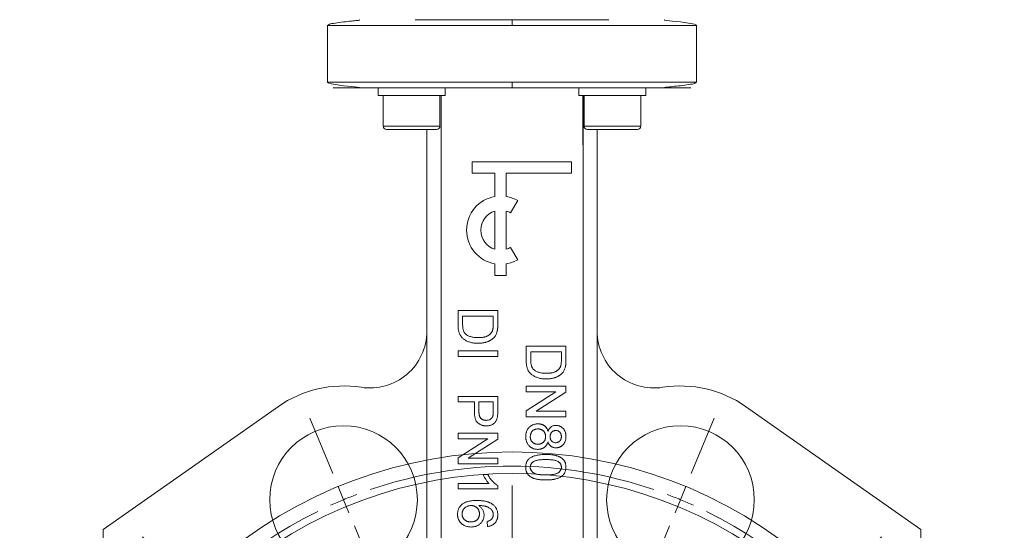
# Model space of a CAD drawing. Header units: millimetres. Extents: x 133 to 1049, y -79 to 877.
# Tile 8 of 28: x 212 to 386, y 525 to 614. Entities that reach past the tile are written whole.
import ezdxf

# ---------------------------------------------------------------- set-up
doc = ezdxf.new("R2010")
doc.units = ezdxf.units.MM

# ---------------------------------------------------------------- blocks, each defined once
blk = doc.blocks.new('SW_CENTERMARKSYMBOL_0')
at = {"color": 0, "linetype": 'Continuous', "lineweight": 0}
for p, q in [((-1.91, 4.62), (-5.93, 14.32)), ((61.23, 4.62), (65.25, 14.32)), ((0, 0), (-0.96, 2.31)), ((29.66, -66.6), (29.66, 2.5)), ((59.32, 0), (60.27, 2.31)), ((0, 0), (0.96, -2.31)), ((59.32, 0), (58.36, -2.31)), ((1.91, -4.62), (5.93, -14.32)), ((57.4, -4.62), (53.38, -14.32)), ((-30.45, -11.5), (-35.4, -6.55)), ((89.76, -11.5), (94.71, -6.55)), ((-27.76, -14.18), (-33.06, -8.88)), ((87.08, -14.18), (92.38, -8.88)), ((-26.91, -15.03), (-28.68, -13.26)), ((86.23, -15.03), (87.99, -13.26)), ((-26.91, -15.03), (-25.14, -16.8)), ((86.23, -15.03), (84.46, -16.8)), ((-24.22, -17.72), (-25.99, -15.95)), ((83.54, -17.72), (85.31, -15.95)), ((-24.22, -17.72), (-22.46, -19.49)), ((-23.38, -18.57), (-18.43, -23.52)), ((82.69, -18.57), (77.74, -23.52)), ((83.54, -17.72), (81.77, -19.49)), ((-20.69, -21.25), (-15.38, -26.56)), ((80, -21.25), (74.7, -26.56)), ((29.66, -71.6), (29.66, -69.1)), ((24.66, -71.6), (-44.44, -71.6)), ((29.66, -71.6), (27.16, -71.6)), ((29.66, -71.6), (29.66, -74.1)), ((29.66, -71.6), (32.16, -71.6)), ((34.66, -71.6), (103.76, -71.6)), ((29.66, -76.6), (29.66, -145.7)), ((-20.69, -121.95), (-15.38, -116.64)), ((80, -121.95), (74.7, -116.64)), ((-23.38, -124.63), (-18.43, -119.68)), ((82.69, -124.63), (77.74, -119.68)), ((-24.22, -125.48), (-22.46, -123.71)), ((83.54, -125.48), (81.77, -123.71)), ((-26.91, -128.17), (-25.14, -126.4)), ((-24.22, -125.48), (-25.99, -127.25)), ((83.54, -125.48), (85.31, -127.25)), ((86.23, -128.17), (84.46, -126.4)), ((-26.91, -128.17), (-28.68, -129.94)), ((86.23, -128.17), (87.99, -129.94)), ((-27.76, -129.02), (-33.06, -134.32)), ((1.91, -138.58), (5.93, -128.88)), ((57.4, -138.58), (53.38, -128.88)), ((87.08, -129.02), (92.38, -134.32)), ((-30.45, -131.7), (-35.4, -136.65)), ((89.76, -131.7), (94.71, -136.65)), ((0, -143.2), (0.96, -140.89)), ((59.32, -143.2), (58.36, -140.89)), ((0, -143.2), (-0.96, -145.51)), ((59.32, -143.2), (60.27, -145.51)), ((-1.91, -147.82), (-5.93, -157.52)), ((61.23, -147.82), (65.25, -157.52))]:
    blk.add_line(p, q, dxfattribs=at)
for radius, start, end in [(80, 48.581, 131.419), (77.5, 71.1965, 108.8035), (76.2, 48.7596, 131.2404), (77.5, 110.6517, 112.5), (77.5, 67.5, 69.3483), (77.5, 112.5, 114.3483), (77.5, 65.6517, 67.5), (77.5, 116.1965, 243.8035), (77.5, 296.1965, 63.8035), (80, 133.2095, 135), (80, 45, 46.7905), (80, 135, 136.7905), (80, 43.2095, 45), (76.2, 133.1202, 135), (76.2, 45, 46.8798), (80, 138.581, 221.419), (76.2, 135, 136.8798), (76.2, 43.1202, 45), (80, 318.581, 41.419), (76.2, 138.7596, 221.2404), (76.2, 318.7596, 41.2404), (76.2, 223.1202, 225), (76.2, 315, 316.8798), (80, 223.2095, 225), (76.2, 225, 226.8798), (76.2, 313.1202, 315), (80, 315, 316.7905), (80, 225, 226.7905), (80, 313.2095, 315), (76.2, 228.7596, 311.2404), (80, 228.581, 311.419), (77.5, 245.6517, 247.5), (77.5, 247.5, 249.3483), (77.5, 290.6517, 292.5), (77.5, 292.5, 294.3483), (77.5, 251.1965, 288.8035)]:
    blk.add_arc((29.66, -71.6), radius, start, end, dxfattribs=at)

msp = doc.modelspace()

# ---------------------------------------------------------------- linework, layer by layer
at = {"color": 7, "linetype": 'Continuous', "lineweight": 15}
for p, q in [((266.97, 613.56), (266.66, 613.39)), ((266.66, 613.39), (266.66, 603.39)), ((331.66, 613.39), (331.4, 613.53)), ((331.66, 603.39), (331.66, 613.39)), ((266.66, 603.39), (266.92, 603.25)), ((331.34, 603.22), (331.66, 603.39)), ((275.58, 602.39), (275.58, 601.09)), ((287.37, 602.39), (275.58, 602.39)), ((287.37, 602.39), (287.37, 601.09)), ((310.94, 602.39), (310.94, 601.09)), ((322.73, 602.39), (310.94, 602.39)), ((322.73, 602.39), (322.73, 601.09)), ((287.37, 601.09), (275.58, 601.09)), ((276.48, 601.09), (276.48, 595.69)), ((286.48, 595.69), (286.48, 601.09)), ((286.66, 601.09), (286.66, 592.39)), ((286.69, 592.39), (286.69, 601.09)), ((322.73, 601.09), (310.94, 601.09)), ((311.63, 601.09), (311.63, 592.39)), ((311.66, 592.39), (311.66, 601.09)), ((311.84, 601.09), (311.84, 595.69)), ((321.84, 595.69), (321.84, 601.09)), ((285.88, 595.09), (277.08, 595.09)), ((284.16, 595.09), (284.16, 559.63)), ((321.24, 595.09), (312.44, 595.09)), ((314.16, 595.09), (314.16, 559.63)), ((286.66, 519.08), (286.66, 592.39)), ((286.66, 592.39), (286.69, 592.39)), ((311.63, 592.39), (311.66, 592.39)), ((311.66, 592.39), (311.66, 519.08)), ((309.66, 589.39), (292.16, 589.39)), ((292.16, 589.39), (292.16, 587.39)), ((309.66, 587.39), (309.66, 589.39)), ((292.16, 587.39), (296.16, 587.39)), ((296.16, 587.39), (296.16, 583.31)), ((298.16, 587.39), (309.66, 587.39)), ((298.16, 583.31), (298.16, 587.39)), ((298.91, 580.42), (300.16, 582.59)), ((296.16, 580.74), (296.16, 574.04)), ((298.16, 574.04), (298.16, 580.74)), ((300.16, 572.19), (298.91, 574.36)), ((296.16, 571.47), (296.16, 569.39)), ((298.16, 569.39), (298.16, 571.47)), ((296.16, 569.39), (298.16, 569.39)), ((289.66, 560.73), (289.66, 563.24)), ((289.66, 563.24), (296.66, 563.24)), ((290.47, 560.81), (290.47, 562.25)), ((290.47, 562.25), (295.85, 562.25)), ((295.85, 562.25), (295.85, 560.83)), ((296.66, 563.24), (296.66, 560.84)), ((284.16, 518.69), (284.16, 559.63)), ((314.16, 559.63), (314.16, 518.69)), ((301.66, 554.46), (301.66, 556.97)), ((301.66, 556.97), (308.66, 556.97)), ((308.66, 556.97), (308.66, 554.57)), ((289.66, 555.16), (289.66, 556.15)), ((289.66, 556.15), (296.66, 556.15)), ((296.66, 555.16), (289.66, 555.16)), ((296.66, 556.15), (296.66, 555.16)), ((302.47, 555.98), (307.85, 555.98)), ((302.47, 554.54), (302.47, 555.98)), ((307.85, 555.98), (307.85, 554.56)), ((301.66, 548.98), (301.66, 549.97)), ((301.66, 549.97), (308.66, 549.97)), ((308.66, 549.97), (308.66, 548.92)), ((289.66, 547.17), (289.66, 548.16)), ((289.66, 548.16), (296.66, 548.16)), ((296.66, 548.16), (296.66, 545.59)), ((301.66, 545.62), (306.88, 548.98)), ((306.88, 548.98), (301.66, 548.98)), ((308.66, 548.92), (303.44, 545.57)), ((258.03, 546.37), (227.16, 524.76)), ((292.53, 547.17), (289.66, 547.17)), ((292.53, 545.46), (292.53, 547.17)), ((293.34, 547.17), (295.85, 547.17)), ((293.34, 545.48), (293.34, 547.17)), ((295.85, 547.17), (295.85, 545.5)), ((340.29, 546.37), (371.16, 524.76)), ((301.66, 544.58), (301.66, 545.62)), ((308.66, 544.58), (301.66, 544.58)), ((303.44, 545.57), (308.66, 545.57)), ((308.66, 545.57), (308.66, 544.58)), ((289.66, 540.71), (289.66, 541.7)), ((289.66, 541.7), (296.66, 541.7)), ((296.66, 541.7), (296.66, 540.65)), ((289.66, 537.36), (294.88, 540.71)), ((294.88, 540.71), (289.66, 540.71)), ((296.66, 540.65), (291.44, 537.3)), ((289.66, 536.31), (289.66, 537.36)), ((296.66, 536.31), (289.66, 536.31)), ((291.44, 537.3), (296.66, 537.3)), ((296.66, 537.3), (296.66, 536.31)), ((294.08, 534.43), (294.91, 534.43)), ((289.66, 532.81), (295.11, 532.81)), ((289.66, 531.91), (289.66, 532.81)), ((296.66, 531.91), (296.66, 532.49)), ((296.66, 531.91), (289.66, 531.91)), ((294.86, 525.27), (294.77, 526.17)), ((227.16, 524.76), (227.16, 507.25)), ((371.16, 524.76), (371.16, 507.25))]:
    msp.add_line(p, q, dxfattribs=at)
at = {"color": 8, "linetype": 'Continuous', "lineweight": 15}
for p, q in [((266.66, 613.39), (299.16, 613.39)), ((299.16, 613.39), (331.66, 613.39)), ((299.16, 603.39), (266.66, 603.39)), ((331.66, 603.39), (299.16, 603.39)), ((276.48, 595.69), (286.48, 595.69)), ((311.84, 595.69), (321.84, 595.69))]:
    msp.add_line(p, q, dxfattribs=at)
at = {"color": 7, "linetype": 'Continuous', "lineweight": 15, "flags": 128}
for points in [[(331.28, 613.6), (330.23, 613.8), (328.82, 613.99), (327.4, 614.15), (326.36, 614.26), (326.07, 614.3), (326.03, 614.3), (326.01, 614.31), (326, 614.31), (325.99, 614.31), (325.99, 614.32), (325.98, 614.32), (325.98, 614.32), (325.98, 614.32), (325.98, 614.32), (325.98, 614.33), (325.99, 614.33), (326.01, 614.34), (326.07, 614.34), (326.07, 614.34)], [(267.04, 603.18), (268.08, 602.97), (269.5, 602.79), (270.92, 602.63), (271.96, 602.52), (272.25, 602.48), (272.29, 602.47), (272.31, 602.47), (272.32, 602.47), (272.33, 602.46), (272.33, 602.46), (272.33, 602.46), (272.34, 602.46), (272.34, 602.46), (272.34, 602.45), (272.34, 602.45), (272.33, 602.45), (272.31, 602.44), (272.25, 602.44), (272.25, 602.44)]]:
    msp.add_lwpolyline(points, dxfattribs=at)
at = {"color": 7, "linetype": 'Continuous', "lineweight": 15}
for centre in [(269.5, 529.99), (328.82, 529.99)]:
    msp.add_circle(centre, 13, dxfattribs=at)
for centre, radius, start, end in [((277.08, 595.69), 0.6, 180, 270), ((285.88, 595.69), 0.6, 270, 0), ((312.44, 595.69), 0.6, 180, 270), ((321.24, 595.69), 0.6, 270, 0), ((297.16, 577.39), 6, 99.5941, 260.4059), ((297.16, 577.39), 6, 60, 80.4059), ((297.16, 577.39), 3.5, 106.6015, 253.3985), ((297.16, 577.39), 3.5, 60, 73.3985), ((297.16, 577.39), 3.5, 286.6015, 300), ((297.16, 577.39), 6, 279.5941, 300), ((274.16, 559.63), 10, 261.0678, 0), ((324.16, 559.63), 10, 180, 278.9322), ((269.5, 529.99), 20, 81.0678, 125), ((328.82, 529.99), 20, 55, 98.9322)]:
    msp.add_arc(centre, radius, start, end, dxfattribs=at)
for points, knots in [([(272.27, 614.34), (272.28, 614.34), (272.31, 614.34), (272.33, 614.33), (272.34, 614.33), (272.34, 614.32), (272.34, 614.32), (272.34, 614.32), (272.33, 614.32), (272.33, 614.32), (272.33, 614.31), (272.32, 614.31), (272.3, 614.31), (272.28, 614.3), (272.15, 614.28), (271.66, 614.22), (270.68, 614.12), (269.3, 613.98), (267.96, 613.79), (267.11, 613.65), (266.99, 613.57), (266.97, 613.56)], [0, 0, 0, 0, 0.006276, 0.011214, 0.014554, 0.015681, 0.01613, 0.016517, 0.016864, 0.017197, 0.017546, 0.017936, 0.018905, 0.020958, 0.023804, 0.052714, 0.176013, 0.375624, 0.636818, 0.942007, 1, 1, 1, 1]), ([(282.12, 614.39), (282.62, 614.39), (284.16, 614.39), (286.93, 614.39), (290.21, 614.39), (293.35, 614.39), (296.3, 614.39), (298.23, 614.39), (299.16, 614.39)], [0, 0, 0, 0, 0.100607, 0.309805, 0.504547, 0.679837, 0.845058, 1, 1, 1, 1]), ([(299.16, 614.39), (299.16, 614.39), (299.16, 614.37), (299.16, 614.27), (299.16, 614.19), (299.16, 614), (299.16, 613.88), (299.16, 613.63), (299.16, 613.51), (299.16, 613.39)], [0, 0, 0, 0, 0.25, 0.25, 0.5, 0.5, 0.75, 0.75, 1, 1, 1, 1]), ([(299.16, 614.39), (300.09, 614.39), (302.02, 614.39), (304.97, 614.39), (308.11, 614.39), (311.39, 614.39), (314.16, 614.39), (315.7, 614.39), (316.2, 614.39)], [0, 0, 0, 0, 0.15493, 0.320137, 0.495452, 0.69017, 0.899367, 1, 1, 1, 1]), ([(299.16, 603.39), (299.16, 603.27), (299.16, 603.14), (299.16, 602.9), (299.16, 602.78), (299.16, 602.58), (299.16, 602.51), (299.16, 602.41), (299.16, 602.39), (299.16, 602.39)], [0, 0, 0, 0, 0.25, 0.25, 0.5, 0.5, 0.75, 0.75, 1, 1, 1, 1]), ([(299.16, 602.39), (297.68, 602.39), (296.1, 602.39), (292.74, 602.39), (290.96, 602.39), (287.27, 602.39), (285.36, 602.39), (281.52, 602.39), (279.6, 602.39), (276.87, 602.39), (275.99, 602.39), (274.3, 602.39), (273.5, 602.39), (272.02, 602.39), (271.34, 602.39), (270.13, 602.39), (269.6, 602.39), (268.72, 602.39), (268.37, 602.39), (267.87, 602.39), (267.72, 602.39), (267.63, 602.39), (267.69, 602.39), (268.01, 602.39), (268.27, 602.39), (268.63, 602.39)], [0, 0, 0, 0, 0.125, 0.125, 0.25, 0.25, 0.375, 0.375, 0.5, 0.5, 0.5625, 0.5625, 0.625, 0.625, 0.6875, 0.6875, 0.75, 0.75, 0.8125, 0.8125, 0.875, 0.875, 0.9375, 0.9375, 1, 1, 1, 1]), ([(329.69, 602.39), (330.05, 602.39), (330.31, 602.39), (330.63, 602.39), (330.69, 602.39), (330.6, 602.39), (330.45, 602.39), (329.95, 602.39), (329.6, 602.39), (328.72, 602.39), (328.19, 602.39), (326.98, 602.39), (326.3, 602.39), (324.82, 602.39), (324.02, 602.39), (322.33, 602.39), (321.45, 602.39), (318.72, 602.39), (316.8, 602.39), (312.96, 602.39), (311.04, 602.39), (307.35, 602.39), (305.58, 602.39), (302.22, 602.39), (300.64, 602.39), (299.16, 602.39)], [0, 0, 0, 0, 0.0625, 0.0625, 0.125, 0.125, 0.1875, 0.1875, 0.25, 0.25, 0.3125, 0.3125, 0.375, 0.375, 0.4375, 0.4375, 0.5, 0.5, 0.625, 0.625, 0.75, 0.75, 0.875, 0.875, 1, 1, 1, 1]), ([(326.05, 602.43), (326.03, 602.44), (326.01, 602.44), (325.99, 602.44), (325.98, 602.45), (325.98, 602.45), (325.98, 602.46), (325.98, 602.46), (325.98, 602.46), (325.99, 602.46), (325.99, 602.46), (326, 602.47), (326.02, 602.47), (326.04, 602.48), (326.17, 602.5), (326.65, 602.56), (327.63, 602.66), (329.01, 602.8), (330.36, 602.99), (331.2, 603.13), (331.32, 603.21), (331.34, 603.22)], [0, 0, 0, 0, 0.006276, 0.011214, 0.014554, 0.015681, 0.01613, 0.016517, 0.016864, 0.017197, 0.017546, 0.017936, 0.018905, 0.020958, 0.023804, 0.052714, 0.176013, 0.375624, 0.636818, 0.942007, 1, 1, 1, 1]), ([(293.2, 557.49), (293.07, 557.49), (292.82, 557.5), (292.45, 557.53), (292.11, 557.59), (291.79, 557.67), (291.49, 557.77), (291.22, 557.88), (290.98, 558.01), (290.77, 558.15), (290.57, 558.29), (290.4, 558.45), (290.26, 558.61), (290.13, 558.78), (290.02, 558.97), (289.92, 559.16), (289.84, 559.38), (289.77, 559.62), (289.72, 559.87), (289.69, 560.14), (289.66, 560.43), (289.66, 560.63), (289.66, 560.73)], [0, 0, 0, 0, 0.070538, 0.137266, 0.200474, 0.260575, 0.317206, 0.370107, 0.419809, 0.466225, 0.510119, 0.552067, 0.591849, 0.630323, 0.668702, 0.708693, 0.750643, 0.795033, 0.841979, 0.891764, 0.944294, 1, 1, 1, 1]), ([(290.96, 559.15), (290.92, 559.19), (290.85, 559.27), (290.75, 559.42), (290.66, 559.58), (290.59, 559.76), (290.53, 559.98), (290.49, 560.22), (290.47, 560.5), (290.47, 560.7), (290.47, 560.81)], [0, 0, 0, 0, 0.092917, 0.19073, 0.29296, 0.402638, 0.523856, 0.663331, 0.822035, 1, 1, 1, 1]), ([(295.85, 560.83), (295.85, 560.77), (295.85, 560.64), (295.84, 560.46), (295.83, 560.3), (295.82, 560.15), (295.8, 560.01), (295.77, 559.88), (295.74, 559.77), (295.72, 559.7), (295.71, 559.67)], [0, 0, 0, 0, 0.163966, 0.317219, 0.458754, 0.588794, 0.707262, 0.814752, 0.912575, 1, 1, 1, 1]), ([(296.66, 560.84), (296.66, 560.78), (296.66, 560.65), (296.65, 560.46), (296.65, 560.29), (296.63, 560.13), (296.62, 559.98), (296.6, 559.85), (296.58, 559.72), (296.57, 559.64), (296.56, 559.61)], [0, 0, 0, 0, 0.157891, 0.306795, 0.445675, 0.574557, 0.694631, 0.805977, 0.907764, 1, 1, 1, 1]), ([(293.21, 558.48), (293.08, 558.48), (292.84, 558.48), (292.48, 558.52), (292.16, 558.57), (291.86, 558.65), (291.59, 558.75), (291.35, 558.86), (291.14, 558.99), (291.02, 559.1), (290.96, 559.15)], [0, 0, 0, 0, 0.159903, 0.30815, 0.444808, 0.572005, 0.689575, 0.799151, 0.902232, 1, 1, 1, 1]), ([(296.06, 558.59), (296.02, 558.54), (295.94, 558.45), (295.81, 558.33), (295.67, 558.21), (295.53, 558.1), (295.37, 558.01), (295.21, 557.92), (295.04, 557.83), (294.86, 557.76), (294.68, 557.7), (294.48, 557.64), (294.29, 557.6), (294.08, 557.56), (293.87, 557.53), (293.65, 557.51), (293.43, 557.49), (293.27, 557.49), (293.2, 557.49)], [0, 0, 0, 0, 0.056809, 0.113874, 0.170522, 0.227532, 0.285334, 0.343678, 0.403164, 0.464002, 0.525827, 0.589097, 0.653293, 0.719115, 0.786763, 0.855798, 0.926841, 1, 1, 1, 1]), ([(295.71, 559.67), (295.69, 559.63), (295.65, 559.55), (295.58, 559.43), (295.5, 559.32), (295.41, 559.21), (295.3, 559.11), (295.18, 559.01), (295.05, 558.91), (294.91, 558.82), (294.75, 558.74), (294.58, 558.67), (294.39, 558.61), (294.19, 558.56), (293.96, 558.53), (293.73, 558.5), (293.48, 558.48), (293.3, 558.48), (293.21, 558.48)], [0, 0, 0, 0, 0.045744, 0.0922, 0.139404, 0.188164, 0.238497, 0.290732, 0.345488, 0.403013, 0.462842, 0.52627, 0.593954, 0.665212, 0.741314, 0.822557, 0.908736, 1, 1, 1, 1]), ([(296.56, 559.61), (296.53, 559.51), (296.48, 559.32), (296.37, 559.05), (296.23, 558.81), (296.12, 558.66), (296.06, 558.59)], [0, 0, 0, 0, 0.261213, 0.512048, 0.757793, 1, 1, 1, 1]), ([(305.2, 551.22), (305.07, 551.22), (304.82, 551.23), (304.45, 551.26), (304.11, 551.32), (303.79, 551.4), (303.49, 551.5), (303.22, 551.61), (302.98, 551.74), (302.77, 551.88), (302.57, 552.02), (302.4, 552.18), (302.26, 552.34), (302.13, 552.51), (302.02, 552.7), (301.92, 552.89), (301.84, 553.11), (301.77, 553.35), (301.72, 553.6), (301.69, 553.87), (301.66, 554.16), (301.66, 554.36), (301.66, 554.46)], [0, 0, 0, 0, 0.070538, 0.137266, 0.200474, 0.260575, 0.317206, 0.370107, 0.419809, 0.466225, 0.510119, 0.552067, 0.591849, 0.630323, 0.668702, 0.708693, 0.750643, 0.795033, 0.841979, 0.891764, 0.944294, 1, 1, 1, 1]), ([(302.96, 552.88), (302.92, 552.92), (302.85, 553), (302.75, 553.15), (302.66, 553.31), (302.59, 553.49), (302.53, 553.71), (302.49, 553.95), (302.47, 554.23), (302.47, 554.43), (302.47, 554.54)], [0, 0, 0, 0, 0.092917, 0.19073, 0.29296, 0.402638, 0.523856, 0.663331, 0.822035, 1, 1, 1, 1]), ([(307.71, 553.4), (307.69, 553.36), (307.65, 553.28), (307.58, 553.16), (307.5, 553.05), (307.41, 552.94), (307.3, 552.84), (307.18, 552.74), (307.05, 552.64), (306.91, 552.55), (306.75, 552.47), (306.58, 552.4), (306.39, 552.34), (306.19, 552.29), (305.96, 552.26), (305.73, 552.23), (305.48, 552.21), (305.3, 552.21), (305.21, 552.21)], [0, 0, 0, 0, 0.045744, 0.0922, 0.139404, 0.188164, 0.238497, 0.290732, 0.345488, 0.403013, 0.462842, 0.52627, 0.593954, 0.665212, 0.741314, 0.822557, 0.908736, 1, 1, 1, 1]), ([(307.85, 554.56), (307.85, 554.5), (307.85, 554.37), (307.84, 554.19), (307.83, 554.03), (307.82, 553.88), (307.8, 553.74), (307.77, 553.61), (307.74, 553.5), (307.72, 553.44), (307.71, 553.4)], [0, 0, 0, 0, 0.163966, 0.317219, 0.458754, 0.588794, 0.707262, 0.814752, 0.912575, 1, 1, 1, 1]), ([(308.56, 553.34), (308.53, 553.24), (308.48, 553.05), (308.37, 552.78), (308.23, 552.54), (308.12, 552.39), (308.06, 552.32)], [0, 0, 0, 0, 0.261213, 0.512048, 0.757793, 1, 1, 1, 1]), ([(308.66, 554.57), (308.66, 554.51), (308.66, 554.38), (308.65, 554.2), (308.65, 554.02), (308.63, 553.86), (308.62, 553.71), (308.6, 553.58), (308.58, 553.45), (308.57, 553.37), (308.56, 553.34)], [0, 0, 0, 0, 0.157891, 0.306795, 0.445675, 0.574557, 0.694631, 0.805977, 0.907764, 1, 1, 1, 1]), ([(305.21, 552.21), (305.08, 552.21), (304.84, 552.22), (304.48, 552.25), (304.16, 552.3), (303.86, 552.38), (303.59, 552.48), (303.35, 552.59), (303.14, 552.73), (303.02, 552.83), (302.96, 552.88)], [0, 0, 0, 0, 0.159903, 0.30815, 0.444808, 0.572005, 0.689575, 0.799151, 0.902232, 1, 1, 1, 1]), ([(308.06, 552.32), (308.02, 552.27), (307.94, 552.18), (307.81, 552.06), (307.67, 551.94), (307.53, 551.83), (307.37, 551.74), (307.21, 551.65), (307.04, 551.57), (306.86, 551.49), (306.68, 551.43), (306.48, 551.37), (306.29, 551.33), (306.08, 551.29), (305.87, 551.26), (305.65, 551.24), (305.43, 551.22), (305.27, 551.22), (305.2, 551.22)], [0, 0, 0, 0, 0.056809, 0.113874, 0.170522, 0.227532, 0.285334, 0.343678, 0.403164, 0.464002, 0.525827, 0.589097, 0.653293, 0.719115, 0.786763, 0.855798, 0.926841, 1, 1, 1, 1]), ([(294.65, 542.95), (294.57, 542.95), (294.43, 542.96), (294.22, 542.98), (294.02, 543.03), (293.83, 543.09), (293.64, 543.16), (293.47, 543.26), (293.3, 543.37), (293.14, 543.49), (292.99, 543.64), (292.87, 543.82), (292.76, 544.03), (292.68, 544.26), (292.61, 544.52), (292.56, 544.81), (292.54, 545.12), (292.53, 545.34), (292.53, 545.46)], [0, 0, 0, 0, 0.058052, 0.114221, 0.168904, 0.222643, 0.275672, 0.328749, 0.381687, 0.435986, 0.491569, 0.549302, 0.610398, 0.676235, 0.747763, 0.825226, 0.909019, 1, 1, 1, 1]), ([(294.62, 543.94), (294.57, 543.94), (294.47, 543.94), (294.33, 543.96), (294.2, 543.99), (294.08, 544.03), (293.96, 544.08), (293.86, 544.14), (293.76, 544.21), (293.67, 544.29), (293.59, 544.39), (293.52, 544.5), (293.47, 544.63), (293.42, 544.77), (293.38, 544.93), (293.36, 545.1), (293.34, 545.29), (293.34, 545.42), (293.34, 545.48)], [0, 0, 0, 0, 0.063992, 0.12533, 0.183138, 0.238798, 0.293095, 0.345745, 0.398, 0.450565, 0.504213, 0.560828, 0.621058, 0.685768, 0.755198, 0.830994, 0.912269, 1, 1, 1, 1]), ([(295.79, 544.69), (295.77, 544.64), (295.73, 544.53), (295.64, 544.38), (295.52, 544.25), (295.38, 544.14), (295.21, 544.05), (295.03, 543.99), (294.83, 543.95), (294.69, 543.94), (294.62, 543.94)], [0, 0, 0, 0, 0.11589, 0.230189, 0.345775, 0.468167, 0.594593, 0.72312, 0.857105, 1, 1, 1, 1]), ([(296.59, 544.55), (296.58, 544.47), (296.55, 544.31), (296.47, 544.09), (296.38, 543.89), (296.27, 543.7), (296.14, 543.54), (295.98, 543.39), (295.8, 543.27), (295.6, 543.15), (295.38, 543.07), (295.14, 543), (294.9, 542.96), (294.73, 542.96), (294.65, 542.95)], [0, 0, 0, 0, 0.089234, 0.172961, 0.252632, 0.329356, 0.40469, 0.481494, 0.561858, 0.645853, 0.732316, 0.819195, 0.908083, 1, 1, 1, 1]), ([(295.85, 545.5), (295.85, 545.45), (295.85, 545.36), (295.85, 545.23), (295.84, 545.12), (295.84, 545.01), (295.83, 544.91), (295.82, 544.83), (295.81, 544.76), (295.79, 544.71), (295.79, 544.69)], [0, 0, 0, 0, 0.174757, 0.333971, 0.479398, 0.611176, 0.729285, 0.834014, 0.923617, 1, 1, 1, 1]), ([(296.66, 545.59), (296.66, 545.48), (296.66, 545.28), (296.64, 545), (296.63, 544.76), (296.6, 544.62), (296.59, 544.55)], [0, 0, 0, 0, 0.307164, 0.575509, 0.806632, 1, 1, 1, 1]), ([(301.57, 541.08), (301.57, 541.16), (301.58, 541.32), (301.6, 541.56), (301.65, 541.78), (301.72, 541.99), (301.8, 542.19), (301.91, 542.38), (302.04, 542.55), (302.18, 542.71), (302.34, 542.85), (302.51, 542.98), (302.69, 543.09), (302.88, 543.17), (303.07, 543.24), (303.28, 543.29), (303.5, 543.32), (303.64, 543.32), (303.72, 543.33)], [0, 0, 0, 0, 0.070446, 0.138097, 0.20319, 0.266154, 0.327948, 0.389213, 0.45028, 0.512078, 0.573577, 0.633911, 0.693442, 0.752465, 0.812375, 0.873063, 0.935181, 1, 1, 1, 1]), ([(303.72, 543.33), (303.78, 543.32), (303.89, 543.32), (304.05, 543.31), (304.2, 543.28), (304.35, 543.24), (304.49, 543.19), (304.62, 543.13), (304.75, 543.06), (304.87, 542.98), (304.98, 542.89), (305.08, 542.79), (305.17, 542.68), (305.26, 542.56), (305.33, 542.43), (305.4, 542.3), (305.45, 542.15), (305.48, 542.05), (305.5, 542)], [0, 0, 0, 0, 0.069846, 0.13705, 0.201516, 0.264585, 0.326028, 0.386689, 0.446074, 0.505935, 0.565448, 0.624687, 0.684125, 0.744176, 0.805146, 0.868373, 0.933193, 1, 1, 1, 1]), ([(305.5, 542), (305.51, 542.04), (305.55, 542.13), (305.6, 542.25), (305.66, 542.36), (305.73, 542.47), (305.8, 542.56), (305.88, 542.65), (305.96, 542.73), (306.07, 542.82), (306.23, 542.91), (306.43, 543), (306.66, 543.05), (306.81, 543.05), (306.89, 543.06)], [0, 0, 0, 0, 0.074185, 0.145417, 0.213638, 0.278851, 0.342083, 0.403246, 0.463221, 0.521426, 0.637269, 0.753722, 0.873222, 1, 1, 1, 1]), ([(306.89, 543.06), (306.95, 543.05), (307.08, 543.05), (307.25, 543.03), (307.42, 542.98), (307.58, 542.92), (307.74, 542.85), (307.88, 542.76), (308.02, 542.65), (308.15, 542.52), (308.27, 542.38), (308.38, 542.23), (308.46, 542.07), (308.53, 541.89), (308.59, 541.71), (308.63, 541.51), (308.65, 541.31), (308.66, 541.17), (308.66, 541.09)], [0, 0, 0, 0, 0.06214, 0.121983, 0.180595, 0.238609, 0.29625, 0.354365, 0.414087, 0.475412, 0.537243, 0.59928, 0.661188, 0.724284, 0.789188, 0.856377, 0.926498, 1, 1, 1, 1]), ([(303.7, 538.84), (303.62, 538.84), (303.48, 538.84), (303.27, 538.87), (303.06, 538.92), (302.87, 538.99), (302.68, 539.08), (302.5, 539.18), (302.34, 539.31), (302.18, 539.45), (302.04, 539.61), (301.91, 539.79), (301.81, 539.97), (301.72, 540.17), (301.65, 540.38), (301.6, 540.6), (301.57, 540.84), (301.57, 541), (301.57, 541.08)], [0, 0, 0, 0, 0.063596, 0.125289, 0.185558, 0.244684, 0.303699, 0.362898, 0.423032, 0.484905, 0.54711, 0.608548, 0.669984, 0.732315, 0.795662, 0.861064, 0.929126, 1, 1, 1, 1]), ([(302.38, 541.07), (302.38, 541.14), (302.38, 541.26), (302.42, 541.44), (302.47, 541.62), (302.55, 541.8), (302.65, 541.96), (302.77, 542.09), (302.9, 542.21), (303.06, 542.29), (303.22, 542.35), (303.39, 542.4), (303.56, 542.42), (303.68, 542.43), (303.74, 542.43)], [0, 0, 0, 0, 0.085748, 0.171466, 0.25761, 0.346424, 0.434058, 0.516345, 0.597054, 0.6783, 0.760188, 0.84009, 0.92015, 1, 1, 1, 1]), ([(303.71, 539.74), (303.66, 539.74), (303.57, 539.74), (303.43, 539.76), (303.3, 539.78), (303.18, 539.82), (303.06, 539.87), (302.95, 539.93), (302.85, 540.01), (302.75, 540.09), (302.66, 540.18), (302.59, 540.29), (302.52, 540.4), (302.47, 540.52), (302.43, 540.64), (302.4, 540.78), (302.38, 540.92), (302.38, 541.02), (302.38, 541.07)], [0, 0, 0, 0, 0.066576, 0.130298, 0.192309, 0.253134, 0.312464, 0.371449, 0.430643, 0.491368, 0.551942, 0.611221, 0.671432, 0.732157, 0.795064, 0.860433, 0.928159, 1, 1, 1, 1]), ([(305.07, 541.1), (305.07, 541.05), (305.07, 540.95), (305.05, 540.8), (305.02, 540.67), (304.97, 540.54), (304.92, 540.41), (304.85, 540.3), (304.78, 540.2), (304.69, 540.1), (304.59, 540.02), (304.48, 539.94), (304.37, 539.88), (304.25, 539.83), (304.12, 539.78), (303.99, 539.76), (303.85, 539.74), (303.76, 539.74), (303.71, 539.74)], [0, 0, 0, 0, 0.071141, 0.138239, 0.203154, 0.265696, 0.326462, 0.38676, 0.447255, 0.507608, 0.568106, 0.627836, 0.687159, 0.74682, 0.807318, 0.869569, 0.93338, 1, 1, 1, 1]), ([(303.74, 542.43), (303.78, 542.43), (303.88, 542.42), (304.01, 542.41), (304.14, 542.38), (304.26, 542.34), (304.38, 542.29), (304.49, 542.23), (304.59, 542.16), (304.69, 542.07), (304.78, 541.98), (304.86, 541.88), (304.92, 541.77), (304.98, 541.65), (305.02, 541.53), (305.05, 541.39), (305.07, 541.25), (305.07, 541.15), (305.07, 541.1)], [0, 0, 0, 0, 0.06634, 0.129814, 0.191575, 0.251959, 0.31193, 0.37097, 0.430923, 0.491608, 0.552549, 0.612608, 0.672973, 0.733484, 0.796369, 0.860863, 0.929023, 1, 1, 1, 1]), ([(305.88, 541.07), (305.88, 541.12), (305.88, 541.2), (305.89, 541.32), (305.91, 541.43), (305.95, 541.54), (305.99, 541.63), (306.03, 541.72), (306.09, 541.81), (306.16, 541.88), (306.23, 541.95), (306.31, 542), (306.4, 542.05), (306.48, 542.09), (306.58, 542.12), (306.68, 542.14), (306.78, 542.16), (306.85, 542.16), (306.89, 542.16)], [0, 0, 0, 0, 0.076041, 0.148348, 0.216325, 0.281043, 0.343233, 0.404154, 0.463474, 0.522013, 0.580551, 0.638515, 0.696111, 0.753688, 0.812583, 0.872552, 0.934809, 1, 1, 1, 1]), ([(306.85, 540), (306.78, 540.01), (306.65, 540.01), (306.47, 540.07), (306.3, 540.16), (306.18, 540.26), (306.09, 540.35), (306.03, 540.43), (305.98, 540.52), (305.95, 540.62), (305.91, 540.72), (305.89, 540.83), (305.88, 540.95), (305.88, 541.03), (305.88, 541.07)], [0, 0, 0, 0, 0.121225, 0.236176, 0.351176, 0.468938, 0.529409, 0.590193, 0.651617, 0.715062, 0.781666, 0.850192, 0.923173, 1, 1, 1, 1]), ([(307.85, 541.08), (307.85, 541.04), (307.85, 540.96), (307.83, 540.84), (307.81, 540.73), (307.78, 540.63), (307.74, 540.54), (307.69, 540.45), (307.63, 540.36), (307.54, 540.27), (307.41, 540.16), (307.24, 540.07), (307.05, 540.01), (306.92, 540.01), (306.85, 540)], [0, 0, 0, 0, 0.074627, 0.14464, 0.212124, 0.276993, 0.339648, 0.40073, 0.46211, 0.523286, 0.642551, 0.758565, 0.876614, 1, 1, 1, 1]), ([(308.66, 541.09), (308.66, 541.02), (308.65, 540.88), (308.63, 540.67), (308.59, 540.47), (308.53, 540.29), (308.46, 540.11), (308.37, 539.95), (308.26, 539.79), (308.14, 539.65), (308.01, 539.52), (307.87, 539.41), (307.72, 539.32), (307.56, 539.24), (307.4, 539.18), (307.23, 539.14), (307.05, 539.11), (306.93, 539.11), (306.87, 539.11)], [0, 0, 0, 0, 0.073201, 0.142587, 0.209625, 0.274883, 0.337931, 0.400462, 0.462501, 0.525005, 0.586689, 0.646813, 0.705215, 0.762881, 0.820728, 0.879295, 0.938511, 1, 1, 1, 1]), ([(306.89, 542.16), (306.95, 542.16), (307.08, 542.15), (307.26, 542.09), (307.43, 542), (307.55, 541.9), (307.64, 541.8), (307.69, 541.72), (307.74, 541.63), (307.78, 541.53), (307.81, 541.43), (307.83, 541.32), (307.85, 541.2), (307.85, 541.12), (307.85, 541.08)], [0, 0, 0, 0, 0.118306, 0.232269, 0.346577, 0.466432, 0.527774, 0.58928, 0.651689, 0.715704, 0.781727, 0.851359, 0.923752, 1, 1, 1, 1]), ([(305.5, 540.14), (305.48, 540.09), (305.45, 539.99), (305.38, 539.85), (305.31, 539.71), (305.23, 539.58), (305.14, 539.46), (305.04, 539.36), (304.93, 539.26), (304.82, 539.17), (304.7, 539.09), (304.57, 539.02), (304.44, 538.97), (304.3, 538.92), (304.16, 538.88), (304.01, 538.86), (303.85, 538.84), (303.75, 538.84), (303.7, 538.84)], [0, 0, 0, 0, 0.069018, 0.135246, 0.199626, 0.261943, 0.323717, 0.383764, 0.443776, 0.503802, 0.563835, 0.623501, 0.68349, 0.743426, 0.805712, 0.868606, 0.933273, 1, 1, 1, 1]), ([(306.87, 539.11), (306.79, 539.11), (306.64, 539.11), (306.43, 539.17), (306.22, 539.25), (306.04, 539.36), (305.87, 539.51), (305.72, 539.69), (305.6, 539.9), (305.53, 540.06), (305.5, 540.14)], [0, 0, 0, 0, 0.124822, 0.244753, 0.360952, 0.477517, 0.596964, 0.721619, 0.855113, 1, 1, 1, 1]), ([(302.24, 537.26), (302.32, 537.32), (302.49, 537.43), (302.77, 537.56), (303.08, 537.68), (303.42, 537.78), (303.8, 537.85), (304.21, 537.9), (304.65, 537.93), (304.95, 537.94), (305.11, 537.94)], [0, 0, 0, 0, 0.097421, 0.200886, 0.311172, 0.429798, 0.55774, 0.694715, 0.84213, 1, 1, 1, 1]), ([(305.11, 537.94), (305.21, 537.94), (305.41, 537.94), (305.69, 537.93), (305.97, 537.91), (306.22, 537.88), (306.47, 537.85), (306.7, 537.8), (306.91, 537.75), (307.11, 537.69), (307.3, 537.63), (307.48, 537.55), (307.64, 537.47), (307.79, 537.38), (307.93, 537.28), (308.06, 537.18), (308.17, 537.07), (308.27, 536.95), (308.37, 536.82), (308.44, 536.68), (308.51, 536.54), (308.56, 536.38), (308.61, 536.22), (308.64, 536.06), (308.66, 535.88), (308.66, 535.76), (308.66, 535.7)], [0, 0, 0, 0, 0.063113, 0.123612, 0.18097, 0.235256, 0.287095, 0.336024, 0.382374, 0.426325, 0.468201, 0.508239, 0.546617, 0.583488, 0.619002, 0.65359, 0.687163, 0.720428, 0.753235, 0.786265, 0.819508, 0.853548, 0.888311, 0.923997, 0.961351, 1, 1, 1, 1]), ([(301.57, 535.7), (301.57, 535.78), (301.58, 535.94), (301.61, 536.17), (301.66, 536.38), (301.73, 536.59), (301.83, 536.78), (301.95, 536.95), (302.08, 537.12), (302.19, 537.21), (302.24, 537.26)], [0, 0, 0, 0, 0.137903, 0.268873, 0.395178, 0.517089, 0.636743, 0.756222, 0.876628, 1, 1, 1, 1]), ([(305.11, 533.45), (305.01, 533.45), (304.82, 533.46), (304.53, 533.47), (304.26, 533.49), (304.01, 533.51), (303.76, 533.55), (303.53, 533.59), (303.32, 533.64), (303.12, 533.7), (302.93, 533.76), (302.76, 533.84), (302.59, 533.92), (302.44, 534.01), (302.3, 534.11), (302.17, 534.21), (302.06, 534.32), (301.95, 534.44), (301.86, 534.57), (301.78, 534.71), (301.72, 534.85), (301.66, 535.01), (301.62, 535.17), (301.59, 535.34), (301.57, 535.51), (301.57, 535.64), (301.57, 535.7)], [0, 0, 0, 0, 0.062872, 0.122832, 0.17965, 0.233952, 0.285542, 0.334512, 0.380903, 0.424808, 0.466441, 0.506514, 0.545055, 0.581854, 0.61747, 0.652087, 0.685899, 0.719192, 0.752198, 0.785256, 0.818671, 0.852838, 0.88763, 0.923638, 0.961023, 1, 1, 1, 1]), ([(302.38, 535.7), (302.38, 535.74), (302.38, 535.84), (302.41, 535.97), (302.45, 536.1), (302.5, 536.22), (302.58, 536.34), (302.67, 536.45), (302.78, 536.56), (302.9, 536.66), (303.05, 536.75), (303.24, 536.83), (303.47, 536.9), (303.73, 536.95), (304.02, 536.99), (304.35, 537.02), (304.72, 537.04), (304.98, 537.04), (305.11, 537.04)], [0, 0, 0, 0, 0.040773, 0.080851, 0.120114, 0.160024, 0.200507, 0.242303, 0.286488, 0.332651, 0.383767, 0.443091, 0.510974, 0.588295, 0.675908, 0.773346, 0.881594, 1, 1, 1, 1]), ([(305.11, 534.35), (304.98, 534.35), (304.72, 534.35), (304.35, 534.37), (304.02, 534.4), (303.73, 534.44), (303.47, 534.5), (303.25, 534.56), (303.06, 534.64), (302.9, 534.73), (302.78, 534.84), (302.67, 534.94), (302.58, 535.05), (302.51, 535.17), (302.45, 535.29), (302.41, 535.42), (302.38, 535.56), (302.38, 535.65), (302.38, 535.7)], [0, 0, 0, 0, 0.118432, 0.226295, 0.323755, 0.41098, 0.488319, 0.556611, 0.615569, 0.667048, 0.713541, 0.757735, 0.79954, 0.839813, 0.879732, 0.91913, 0.959218, 1, 1, 1, 1]), ([(305.11, 537.04), (305.25, 537.04), (305.5, 537.04), (305.86, 537.02), (306.19, 536.99), (306.49, 536.95), (306.76, 536.89), (306.99, 536.82), (307.2, 536.74), (307.32, 536.67), (307.37, 536.64)], [0, 0, 0, 0, 0.170464, 0.327198, 0.470509, 0.6006, 0.717486, 0.822846, 0.916112, 1, 1, 1, 1]), ([(307.85, 535.71), (307.85, 535.66), (307.85, 535.56), (307.82, 535.42), (307.78, 535.29), (307.72, 535.16), (307.64, 535.04), (307.55, 534.93), (307.44, 534.82), (307.31, 534.72), (307.15, 534.63), (306.96, 534.56), (306.74, 534.49), (306.48, 534.44), (306.19, 534.4), (305.86, 534.37), (305.5, 534.35), (305.25, 534.35), (305.11, 534.35)], [0, 0, 0, 0, 0.043121, 0.084377, 0.125224, 0.166121, 0.207409, 0.24988, 0.294247, 0.341319, 0.392938, 0.452327, 0.519798, 0.596832, 0.682939, 0.778449, 0.884366, 1, 1, 1, 1]), ([(308.66, 535.7), (308.66, 535.61), (308.65, 535.43), (308.61, 535.17), (308.54, 534.93), (308.44, 534.7), (308.31, 534.49), (308.16, 534.31), (307.99, 534.15), (307.78, 534.01), (307.56, 533.89), (307.31, 533.78), (307.04, 533.69), (306.8, 533.62), (306.59, 533.57), (306.42, 533.54), (306.23, 533.51), (306.03, 533.49), (305.82, 533.47), (305.6, 533.46), (305.36, 533.46), (305.2, 533.45), (305.11, 533.45)], [0, 0, 0, 0, 0.056725, 0.111439, 0.164371, 0.21644, 0.267394, 0.317343, 0.367257, 0.418163, 0.471358, 0.52792, 0.588017, 0.652172, 0.686383, 0.72325, 0.762597, 0.804726, 0.849443, 0.896709, 0.946889, 1, 1, 1, 1]), ([(307.37, 536.64), (307.41, 536.61), (307.48, 536.55), (307.58, 536.45), (307.66, 536.34), (307.73, 536.23), (307.79, 536.11), (307.82, 535.98), (307.85, 535.84), (307.85, 535.75), (307.85, 535.71)], [0, 0, 0, 0, 0.134393, 0.262803, 0.38593, 0.507853, 0.627247, 0.748261, 0.872335, 1, 1, 1, 1]), ([(295.11, 532.81), (295.06, 532.86), (294.96, 532.97), (294.81, 533.15), (294.67, 533.36), (294.52, 533.58), (294.39, 533.8), (294.27, 534.02), (294.16, 534.23), (294.11, 534.36), (294.08, 534.43)], [0, 0, 0, 0, 0.111668, 0.232091, 0.362738, 0.501941, 0.641531, 0.771102, 0.890164, 1, 1, 1, 1]), ([(294.91, 534.43), (294.97, 534.32), (295.08, 534.09), (295.28, 533.78), (295.49, 533.49), (295.72, 533.22), (295.95, 532.99), (296.19, 532.79), (296.42, 532.62), (296.58, 532.53), (296.66, 532.49)], [0, 0, 0, 0, 0.142657, 0.281169, 0.416977, 0.550852, 0.678364, 0.795032, 0.901998, 1, 1, 1, 1]), ([(289.57, 527.4), (289.57, 527.49), (289.58, 527.66), (289.61, 527.91), (289.68, 528.15), (289.76, 528.38), (289.87, 528.6), (290.01, 528.8), (290.17, 528.99), (290.35, 529.17), (290.57, 529.33), (290.81, 529.47), (291.09, 529.59), (291.4, 529.69), (291.74, 529.76), (292.11, 529.81), (292.51, 529.84), (292.79, 529.85), (292.94, 529.85)], [0, 0, 0, 0, 0.056153, 0.110126, 0.162527, 0.214177, 0.265143, 0.316503, 0.369168, 0.423109, 0.479258, 0.538817, 0.601984, 0.670126, 0.743647, 0.822845, 0.908267, 1, 1, 1, 1]), ([(290.38, 527.47), (290.38, 527.54), (290.38, 527.67), (290.42, 527.87), (290.49, 528.06), (290.57, 528.23), (290.69, 528.39), (290.83, 528.53), (290.99, 528.66), (291.17, 528.76), (291.36, 528.85), (291.57, 528.91), (291.77, 528.95), (291.91, 528.95), (291.98, 528.95)], [0, 0, 0, 0, 0.086177, 0.168507, 0.247942, 0.327194, 0.406461, 0.486356, 0.568492, 0.65485, 0.742427, 0.828778, 0.913823, 1, 1, 1, 1]), ([(291.98, 528.95), (292.04, 528.95), (292.14, 528.95), (292.29, 528.93), (292.43, 528.9), (292.57, 528.85), (292.7, 528.79), (292.82, 528.72), (292.93, 528.63), (293.03, 528.53), (293.12, 528.42), (293.2, 528.31), (293.27, 528.19), (293.33, 528.06), (293.37, 527.93), (293.4, 527.79), (293.43, 527.65), (293.43, 527.55), (293.43, 527.5)], [0, 0, 0, 0, 0.069123, 0.135068, 0.19837, 0.260984, 0.321938, 0.382831, 0.443826, 0.506496, 0.568871, 0.63025, 0.690207, 0.750394, 0.810881, 0.87226, 0.935177, 1, 1, 1, 1]), ([(292.94, 529.85), (293.02, 529.85), (293.18, 529.85), (293.42, 529.84), (293.65, 529.83), (293.87, 529.8), (294.08, 529.78), (294.29, 529.75), (294.49, 529.71), (294.67, 529.66), (294.85, 529.61), (295.02, 529.56), (295.18, 529.49), (295.34, 529.42), (295.48, 529.35), (295.62, 529.27), (295.75, 529.18), (295.82, 529.12), (295.86, 529.09)], [0, 0, 0, 0, 0.080028, 0.157825, 0.232559, 0.30472, 0.374369, 0.44157, 0.506039, 0.568678, 0.628697, 0.687073, 0.743221, 0.797558, 0.850225, 0.90138, 0.95107, 1, 1, 1, 1]), ([(295.64, 528.12), (295.6, 528.18), (295.5, 528.3), (295.31, 528.45), (295.1, 528.59), (294.9, 528.7), (294.72, 528.77), (294.57, 528.82), (294.4, 528.86), (294.21, 528.89), (294.01, 528.92), (293.79, 528.94), (293.56, 528.95), (293.4, 528.95), (293.31, 528.95)], [0, 0, 0, 0, 0.088621, 0.181917, 0.280525, 0.386772, 0.443867, 0.506387, 0.574339, 0.647608, 0.726389, 0.811433, 0.902767, 1, 1, 1, 1]), ([(293.31, 528.95), (293.39, 528.9), (293.53, 528.8), (293.72, 528.61), (293.88, 528.41), (294.01, 528.2), (294.11, 527.97), (294.18, 527.74), (294.23, 527.5), (294.23, 527.33), (294.24, 527.25)], [0, 0, 0, 0, 0.135506, 0.265262, 0.391369, 0.516026, 0.638937, 0.759613, 0.878887, 1, 1, 1, 1]), ([(295.86, 529.09), (295.93, 529.03), (296.05, 528.92), (296.21, 528.73), (296.35, 528.53), (296.46, 528.31), (296.55, 528.07), (296.62, 527.83), (296.65, 527.57), (296.66, 527.39), (296.66, 527.29)], [0, 0, 0, 0, 0.125625, 0.247619, 0.368528, 0.488104, 0.609878, 0.735382, 0.864448, 1, 1, 1, 1]), ([(291.96, 525.18), (291.86, 525.19), (291.64, 525.19), (291.33, 525.25), (291.03, 525.34), (290.78, 525.44), (290.6, 525.54), (290.47, 525.63), (290.35, 525.71), (290.24, 525.81), (290.13, 525.91), (290.04, 526.02), (289.95, 526.14), (289.87, 526.26), (289.8, 526.39), (289.74, 526.52), (289.69, 526.65), (289.64, 526.79), (289.61, 526.94), (289.59, 527.09), (289.57, 527.24), (289.57, 527.34), (289.57, 527.4)], [0, 0, 0, 0, 0.088886, 0.175415, 0.261596, 0.347807, 0.390795, 0.432577, 0.473533, 0.514164, 0.554098, 0.59382, 0.633314, 0.673272, 0.713163, 0.753036, 0.792921, 0.83303, 0.873661, 0.914905, 0.956956, 1, 1, 1, 1]), ([(291.94, 526.08), (291.88, 526.08), (291.76, 526.08), (291.6, 526.1), (291.44, 526.13), (291.29, 526.18), (291.15, 526.23), (291.02, 526.3), (290.9, 526.38), (290.79, 526.47), (290.7, 526.56), (290.61, 526.67), (290.54, 526.79), (290.48, 526.91), (290.43, 527.04), (290.4, 527.17), (290.38, 527.32), (290.38, 527.42), (290.38, 527.47)], [0, 0, 0, 0, 0.074684, 0.146169, 0.213744, 0.278955, 0.34228, 0.403719, 0.464503, 0.524755, 0.584295, 0.642957, 0.700117, 0.757807, 0.815612, 0.875143, 0.936034, 1, 1, 1, 1]), ([(293.43, 527.5), (293.43, 527.45), (293.43, 527.34), (293.41, 527.19), (293.37, 527.05), (293.33, 526.91), (293.27, 526.79), (293.21, 526.67), (293.12, 526.56), (293.03, 526.46), (292.93, 526.37), (292.81, 526.29), (292.69, 526.23), (292.56, 526.17), (292.41, 526.13), (292.26, 526.1), (292.1, 526.08), (291.99, 526.08), (291.94, 526.08)], [0, 0, 0, 0, 0.068605, 0.134103, 0.196859, 0.257532, 0.316217, 0.374704, 0.432681, 0.491394, 0.550236, 0.60912, 0.668841, 0.72982, 0.792611, 0.858781, 0.927789, 1, 1, 1, 1]), ([(294.24, 527.25), (294.23, 527.18), (294.23, 527.04), (294.2, 526.84), (294.15, 526.64), (294.08, 526.46), (293.99, 526.28), (293.88, 526.1), (293.75, 525.94), (293.6, 525.79), (293.44, 525.64), (293.26, 525.52), (293.08, 525.42), (292.88, 525.33), (292.66, 525.27), (292.44, 525.22), (292.21, 525.19), (292.05, 525.19), (291.96, 525.18)], [0, 0, 0, 0, 0.061348, 0.121205, 0.179866, 0.237773, 0.296239, 0.355178, 0.415665, 0.478369, 0.541515, 0.603969, 0.666507, 0.729486, 0.793706, 0.859733, 0.928448, 1, 1, 1, 1]), ([(296.66, 527.29), (296.66, 527.23), (296.66, 527.09), (296.63, 526.9), (296.59, 526.71), (296.54, 526.53), (296.47, 526.36), (296.39, 526.2), (296.3, 526.05), (296.18, 525.92), (296.06, 525.79), (295.92, 525.67), (295.77, 525.57), (295.61, 525.49), (295.44, 525.41), (295.26, 525.35), (295.07, 525.3), (294.93, 525.28), (294.86, 525.27)], [0, 0, 0, 0, 0.068499, 0.134572, 0.198208, 0.259784, 0.319951, 0.379508, 0.438814, 0.498497, 0.558182, 0.617438, 0.677522, 0.737959, 0.80033, 0.86409, 0.930622, 1, 1, 1, 1]), ([(295.49, 526.5), (295.52, 526.52), (295.58, 526.58), (295.65, 526.68), (295.71, 526.78), (295.76, 526.88), (295.8, 526.99), (295.83, 527.11), (295.85, 527.23), (295.85, 527.31), (295.85, 527.35)], [0, 0, 0, 0, 0.128545, 0.252818, 0.375212, 0.497113, 0.618546, 0.742222, 0.869458, 1, 1, 1, 1]), ([(295.85, 527.35), (295.85, 527.42), (295.84, 527.55), (295.8, 527.75), (295.74, 527.94), (295.68, 528.06), (295.64, 528.12)], [0, 0, 0, 0, 0.252584, 0.499095, 0.747119, 1, 1, 1, 1]), ([(294.77, 526.17), (294.85, 526.19), (295, 526.23), (295.19, 526.3), (295.36, 526.39), (295.45, 526.46), (295.49, 526.5)], [0, 0, 0, 0, 0.299802, 0.564331, 0.796204, 1, 1, 1, 1])]:
    msp.add_open_spline(points, degree=3, knots=knots, dxfattribs=at)

# ---------------------------------------------------------------- block references
at = {"color": 7, "linetype": 'Continuous', "lineweight": 0}
msp.add_blockref('SW_CENTERMARKSYMBOL_0', (269.5, 529.99), dxfattribs=at)

doc.saveas('drawing.dxf')
